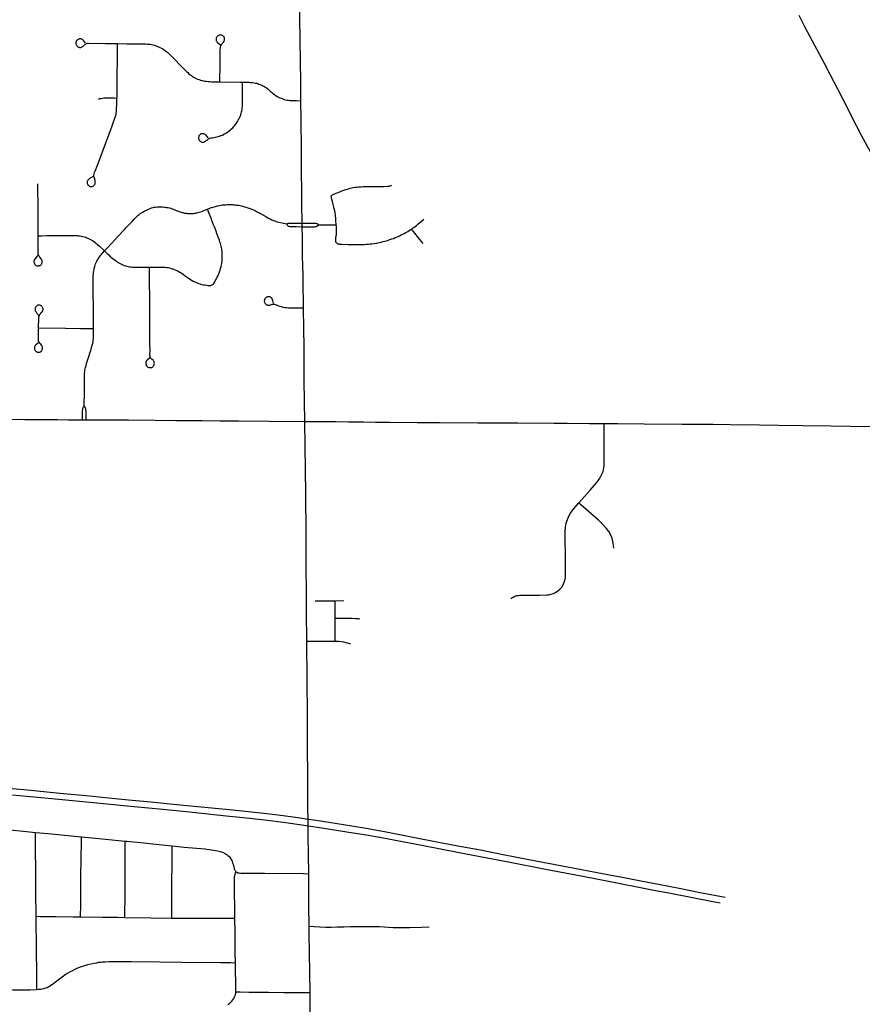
# Model space of a CAD drawing. Header units: feet. Extents: x 2113747 to 2516209, y 960708 to 1356798.
# Tile 57 of 92: x 2288757 to 2296181, y 1184896 to 1193575. Entities that reach past the tile are written whole.
import ezdxf

# ---------------------------------------------------------------- set-up
doc = ezdxf.new("R2010")
doc.units = ezdxf.units.FT
doc.header["$LTSCALE"] = 20
doc.header["$MEASUREMENT"] = 0
doc.layers.add('GM_X_City_Street', color=251, linetype='Continuous')
doc.layers.add('GM_X_Interstate_Route', color=1, linetype='Continuous')

msp = doc.modelspace()

# ---------------------------------------------------------------- linework, layer by layer
at = {"layer": 'GM_X_City_Street', "flags": 128}
for points in [[(2291235.7, 1192860.8), (2291233.2, 1193053.2), (2291232.6, 1193181.2), (2291229.6, 1193420.8), (2291227, 1193571.5), (2291225.3, 1193630.4), (2291224, 1193742), (2291221.5, 1193939), (2291218.7, 1194106.1), (2291216.8, 1194230.8), (2291216.4, 1194283.4), (2291215.8, 1194411.3), (2291215.4, 1194486.8), (2291215.3, 1194501.3)], [(2296255.1, 1192403.3), (2296174.7, 1192552.8), (2296086.9, 1192725.2), (2296053.1, 1192791.6), (2296012.2, 1192871.9), (2295965.5, 1192961.3), (2295897.1, 1193092.2), (2295847.1, 1193188.6), (2295743.4, 1193385), (2295676.1, 1193512.8), (2295624.2, 1193612)], [(2289337, 1193368), (2289320.5, 1193390.6), (2289316.5, 1193394.9), (2289313.1, 1193397.9), (2289308.7, 1193401), (2289305.4, 1193402.7), (2289301.8, 1193404), (2289298.1, 1193404.8), (2289294, 1193405.3), (2289290.6, 1193405.5), (2289286.2, 1193405.3), (2289281.4, 1193404.5), (2289277, 1193403.2), (2289273.1, 1193401.5), (2289269.3, 1193398.7), (2289265.3, 1193395.8), (2289262.3, 1193392.8), (2289259.2, 1193389.3), (2289256.2, 1193384.9), (2289254, 1193379.3), (2289253.1, 1193374.1), (2289252.7, 1193369.3), (2289252.7, 1193364.1), (2289253.7, 1193359.1), (2289254.9, 1193354.5), (2289257.1, 1193349.8), (2289260, 1193345.5), (2289263.1, 1193341.5), (2289266.6, 1193338.5), (2289271.2, 1193335.4), (2289275.7, 1193333.2), (2289279.6, 1193331.9), (2289285.5, 1193330.6), (2289291.4, 1193330.2), (2289295.3, 1193330.7), (2289301.3, 1193331.9), (2289307.5, 1193334.5), (2289312.2, 1193337.6), (2289316.6, 1193340.4), (2289322.6, 1193346.7), (2289328.7, 1193352.2), (2289333.1, 1193356.2), (2289337.7, 1193360), (2289342.6, 1193363.2), (2289347.4, 1193364.9), (2289354, 1193366.4), (2289363.2, 1193367.1), (2289510.6, 1193364.7), (2289619.8, 1193363.9)], [(2290520, 1193026.7), (2290520.8, 1193062.3), (2290522.9, 1193151.1), (2290523.9, 1193263.1), (2290525, 1193316.4), (2290525.3, 1193324.7), (2290526.2, 1193331.6), (2290527.4, 1193338.5), (2290528.8, 1193342.9), (2290530.9, 1193347.7), (2290534.5, 1193353.8), (2290538, 1193358.6), (2290542.7, 1193364.2), (2290552.9, 1193376.5), (2290558.1, 1193384.8), (2290560.1, 1193389.4), (2290561.7, 1193393.9), (2290562.7, 1193398.9), (2290562.9, 1193403.7), (2290562.3, 1193409.4), (2290561.4, 1193413.7), (2290560.1, 1193418.1), (2290557.7, 1193422.3), (2290554.9, 1193425.9), (2290551.5, 1193429.3), (2290547.1, 1193432.8), (2290543.6, 1193435), (2290538.9, 1193437.1), (2290533.7, 1193438.5), (2290528.9, 1193439.3), (2290523.9, 1193439.1), (2290519.3, 1193438.9), (2290514.2, 1193437.4), (2290509.8, 1193435.9), (2290503.7, 1193432.4), (2290499.4, 1193428.9), (2290496.3, 1193425.9), (2290493.7, 1193422.4), (2290491.1, 1193418.5), (2290489.3, 1193413.7), (2290488.5, 1193409.7), (2290487.5, 1193403.3), (2290487.6, 1193398.5), (2290488.5, 1193393.5), (2290489.8, 1193388.5), (2290492, 1193384.3), (2290494.5, 1193380.3), (2290498.4, 1193375.9), (2290502.8, 1193371.6), (2290527.1, 1193352.9)], [(2289614.7, 1192884.2), (2289615, 1192898.8), (2289616.6, 1192990.7), (2289617, 1193092.4), (2289619.1, 1193213.7), (2289619.7, 1193335.1), (2289619.8, 1193363.9)], [(2289619.8, 1193363.9), (2289700.5, 1193363.3), (2289775.9, 1193362.4), (2289832.5, 1193361.7), (2289864.4, 1193360.9), (2289880.2, 1193359.9), (2289893.5, 1193359.2), (2289906.3, 1193357.7), (2289919, 1193355.6), (2289931, 1193352.9), (2289944.2, 1193349.6), (2289956.6, 1193345.5), (2289968.4, 1193341.2), (2289981, 1193336), (2289992.2, 1193330.9), (2290005.7, 1193323.8), (2290017.7, 1193316.9), (2290029.6, 1193309.5), (2290041.9, 1193300.8), (2290052.6, 1193292.5), (2290062.2, 1193284.3), (2290073, 1193274.3), (2290085.6, 1193262.1), (2290097.3, 1193250.4), (2290197.1, 1193147.8), (2290218.6, 1193126.2), (2290229.2, 1193115.7), (2290237.9, 1193107.9), (2290248.8, 1193098.3), (2290260.5, 1193088.8), (2290270.5, 1193081.4), (2290278.3, 1193075.7), (2290288.7, 1193069.2), (2290300.4, 1193062.7), (2290311.5, 1193056.9), (2290324.3, 1193051.4), (2290338.2, 1193046.2), (2290351.7, 1193041.8), (2290365.6, 1193037.9), (2290384.3, 1193034), (2290401.2, 1193031.4), (2290417.5, 1193029.5), (2290431.6, 1193028.7), (2290447.7, 1193027.9), (2290467.2, 1193027.4), (2290494.1, 1193027), (2290520, 1193026.7)], [(2290418.6, 1192534.2), (2290410.8, 1192543.4), (2290405.7, 1192549), (2290399.6, 1192555.5), (2290393.9, 1192560.7), (2290388.7, 1192564.6), (2290384.4, 1192566.8), (2290379.7, 1192568.6), (2290374.8, 1192569.4), (2290369.9, 1192569.9), (2290365.3, 1192569.4), (2290360.1, 1192568.6), (2290355.3, 1192567.3), (2290351, 1192564.9), (2290346.6, 1192562.1), (2290343.3, 1192558.8), (2290339.3, 1192553.6), (2290337, 1192549.5), (2290335.1, 1192544.7), (2290334, 1192539.9), (2290333.1, 1192535), (2290333.1, 1192530.4), (2290333.5, 1192525.2), (2290334.9, 1192520.8), (2290337.4, 1192515.2), (2290340, 1192510.8), (2290343.5, 1192506.5), (2290347, 1192503.3), (2290351.3, 1192500.4), (2290355.5, 1192498.4), (2290361.8, 1192496.5), (2290367, 1192495.6), (2290372.2, 1192495.6), (2290378.3, 1192496.5), (2290384.3, 1192498.6), (2290390, 1192500.8), (2290396, 1192504.9), (2290401.3, 1192508.6), (2290406, 1192512.5), (2290413.9, 1192519.5), (2290421.9, 1192525.2), (2290426, 1192527.7), (2290430.8, 1192529.9), (2290436.5, 1192531.6), (2290443.3, 1192533.1), (2290454.3, 1192534.7), (2290466.9, 1192536.4), (2290480.8, 1192538.6), (2290493.4, 1192541.2), (2290504.7, 1192544), (2290516.4, 1192547.6), (2290530.3, 1192552.9), (2290542.9, 1192558.1), (2290556.6, 1192564.7), (2290568.9, 1192571.1), (2290579.5, 1192577.5), (2290591.9, 1192585.8), (2290603.7, 1192594.6), (2290613.7, 1192602.8), (2290623.7, 1192611.6), (2290635, 1192622.3), (2290644.6, 1192632.5), (2290651.5, 1192641), (2290659.1, 1192650.4), (2290668.4, 1192664), (2290677.5, 1192677.6), (2290683.1, 1192687.6), (2290688.8, 1192697.6), (2290694.5, 1192709.6), (2290699.5, 1192721.7), (2290704.5, 1192735.6), (2290708.8, 1192749.5), (2290712.3, 1192761.7), (2290714.7, 1192772), (2290716.3, 1192782.5), (2290718.1, 1192794.7), (2290719.7, 1192813.8), (2290720.6, 1192830.8), (2290721.6, 1192899.8), (2290721.2, 1192975.4), (2290721.1, 1192995.1), (2290720.8, 1193024.9)], [(2290520, 1193026.7), (2290701.3, 1193025.1), (2290720.8, 1193024.9)], [(2290720.8, 1193024.9), (2290745.5, 1193024.7), (2290765.5, 1193023.8), (2290779.4, 1193022.9), (2290790.7, 1193022.1), (2290807.7, 1193020.6), (2290823.7, 1193018.6), (2290835, 1193016.4), (2290845.8, 1193013.8), (2290855, 1193011.2), (2290865, 1193007.7), (2290876, 1193003.4), (2290888.9, 1192997.7), (2290898.8, 1192992.5), (2290908.4, 1192987.3), (2290917.1, 1192982.5), (2290923.6, 1192978.6), (2290930.5, 1192973.8), (2290940.1, 1192966.8), (2290948.3, 1192960.3), (2290958.3, 1192951.6), (2290967.9, 1192943), (2290976.1, 1192935.6), (2290985.2, 1192927.7), (2290994.8, 1192920.4), (2291005.6, 1192912.5), (2291015.6, 1192906), (2291026.9, 1192899.1), (2291038.2, 1192893), (2291049.6, 1192887.1), (2291062.9, 1192881.7), (2291076.4, 1192876.5), (2291087.7, 1192872.5), (2291100.7, 1192869.1), (2291114.2, 1192866.4), (2291126.2, 1192864.7), (2291139.8, 1192863.4), (2291153.3, 1192862.5), (2291173.2, 1192861.7), (2291194.9, 1192861.2), (2291235.7, 1192860.8)], [(2289405.5, 1192192.7), (2289382.9, 1192179.7), (2289373.8, 1192174), (2289366, 1192168.4), (2289360.8, 1192164.1), (2289356.4, 1192159.3), (2289353.9, 1192155.2), (2289352.1, 1192150.6), (2289351.1, 1192145.8), (2289350.7, 1192139.3), (2289351.2, 1192135), (2289352.5, 1192129.7), (2289354.2, 1192125), (2289356.4, 1192120.7), (2289358.2, 1192118), (2289360.3, 1192115.5), (2289363.8, 1192111.9), (2289368.1, 1192108.9), (2289372, 1192106.7), (2289376.8, 1192105.1), (2289382, 1192103.7), (2289386.5, 1192103.5), (2289391.1, 1192103.7), (2289396.2, 1192104.6), (2289400.7, 1192106.3), (2289405.1, 1192108.6), (2289408.5, 1192111), (2289412.7, 1192114.7), (2289415.5, 1192118.4), (2289418.5, 1192122.6), (2289421.1, 1192128.6), (2289422.4, 1192132.8), (2289423.2, 1192138.2), (2289423.3, 1192143.2), (2289422.4, 1192149.3), (2289421.2, 1192157.7), (2289415.1, 1192177.5), (2289412.9, 1192186.2), (2289411.5, 1192192.5), (2289411.2, 1192198.3), (2289411.6, 1192205.7), (2289413.7, 1192215), (2289417.7, 1192227.9), (2289422.1, 1192239.8), (2289441.7, 1192292), (2289465.3, 1192353.4), (2289507.7, 1192465.8), (2289557.7, 1192597.8), (2289596.8, 1192705.5), (2289602.9, 1192724.1), (2289606.4, 1192736.7), (2289608.6, 1192748.9), (2289610.1, 1192763.4), (2289610.7, 1192775.8), (2289611.6, 1192794), (2289613, 1192820.1), (2289614.7, 1192884.2)], [(2289451.5, 1192875.2), (2289463.9, 1192878.7), (2289473.9, 1192881.3), (2289486.7, 1192883.7), (2289497.8, 1192885.2), (2289510, 1192886), (2289525.6, 1192886.9), (2289543, 1192886.9), (2289562.5, 1192886.5), (2289588.8, 1192885.2), (2289614.7, 1192884.2)], [(2291246.3, 1191779.9), (2291244.7, 1191839.2), (2291244.2, 1191891.7), (2291243.6, 1191996.7), (2291242.8, 1192087.1), (2291241.6, 1192213.3), (2291240.1, 1192429.9), (2291237.5, 1192695.5), (2291235.7, 1192860.8)], [(2288920.3, 1191669.7), (2288920.1, 1191894), (2288917.1, 1192126.8)], [(2291505.8, 1192024), (2291508.8, 1192027.5), (2291512.7, 1192030.5), (2291518.4, 1192033.5), (2291531.8, 1192039.6), (2291555.7, 1192049.6), (2291578.7, 1192058.7), (2291596.1, 1192065.2), (2291613.5, 1192071.3), (2291629.5, 1192076.9), (2291645.6, 1192082.1), (2291661.7, 1192086.9), (2291669.9, 1192089.1), (2291682.1, 1192092.1), (2291694.7, 1192094.7), (2291714.2, 1192098.1), (2291729, 1192099.9), (2291741.2, 1192101.2), (2291751.5, 1192101.9), (2291767.2, 1192102.9), (2291784.3, 1192103.4), (2291897.1, 1192104.1), (2291924.4, 1192104.6), (2291945.4, 1192105.1), (2291966.5, 1192105.4), (2291994.5, 1192106.1), (2292002.6, 1192106.7), (2292010.8, 1192108.1), (2292017.4, 1192109.8), (2292023.4, 1192111.7), (2292032.5, 1192115.8)], [(2291546.7, 1191767.4), (2291543.9, 1191808.1), (2291542, 1191826.8), (2291540.3, 1191842), (2291538.6, 1191856.4), (2291536.4, 1191869.8), (2291532.9, 1191888.5), (2291529, 1191906.3), (2291525.1, 1191922), (2291519.1, 1191946.7), (2291512.6, 1191972.8), (2291505.1, 1192001.2), (2291503.5, 1192008), (2291502.6, 1192011.9), (2291502.6, 1192015.8), (2291503.5, 1192019.7), (2291505.8, 1192024)], [(2289505.2, 1191536.1), (2289515.9, 1191548.3), (2289571.5, 1191608.5), (2289620.4, 1191661.1), (2289684.7, 1191729.6), (2289698.6, 1191744.8), (2289712.9, 1191760.4), (2289730.4, 1191779), (2289747.3, 1191796.9), (2289765.5, 1191816), (2289775.4, 1191826.4), (2289783.3, 1191834.2), (2289791.1, 1191841.6), (2289801.1, 1191850.7), (2289809.8, 1191858.1), (2289818.8, 1191865.2), (2289829.8, 1191872.5), (2289841.1, 1191879.4), (2289853.7, 1191886.8), (2289865.8, 1191893.4), (2289879.8, 1191899.8), (2289892.3, 1191905), (2289908, 1191911.1), (2289919.7, 1191915), (2289931.9, 1191918.4), (2289943.6, 1191921), (2289955.3, 1191922.7), (2289967.2, 1191924.2), (2289980.1, 1191924.9), (2289992.9, 1191925.5), (2290004.4, 1191925.3), (2290018.7, 1191924.5), (2290029.1, 1191923.6), (2290040, 1191922.3), (2290051.7, 1191920.5), (2290064.7, 1191918.4), (2290077.3, 1191915.3), (2290088.2, 1191912.3), (2290100.4, 1191908.4), (2290112.1, 1191904), (2290124.9, 1191898.5), (2290142.5, 1191891), (2290155.5, 1191885.8), (2290168.5, 1191881), (2290179.4, 1191877.5), (2290189.4, 1191874.9), (2290201.5, 1191872.3), (2290209.8, 1191870.5), (2290218.5, 1191869.2), (2290227.1, 1191867.9), (2290237.2, 1191867), (2290246.2, 1191866.2), (2290256.7, 1191865.9), (2290267.1, 1191865.7), (2290276.7, 1191866.2), (2290287.5, 1191867), (2290297.5, 1191868.3), (2290308.3, 1191870.1), (2290317.9, 1191871.8), (2290327, 1191874), (2290339.2, 1191877.4), (2290353.1, 1191882.2), (2290367, 1191887.4), (2290379.6, 1191892.2), (2290394.4, 1191897.8), (2290411.7, 1191904.9)], [(2290411.7, 1191904.9), (2290431.3, 1191912.5), (2290446.9, 1191918.2), (2290462.3, 1191923.5), (2290482.5, 1191929.5), (2290499.9, 1191933.8), (2290516.8, 1191937.3), (2290530.3, 1191939.9), (2290542.5, 1191941.6), (2290553.8, 1191942.9), (2290563.7, 1191943.7), (2290573.7, 1191944.2), (2290585.9, 1191944.6), (2290599.8, 1191945.1), (2290612.4, 1191945), (2290621, 1191945), (2290631.5, 1191944.6), (2290641.9, 1191943.7), (2290655.4, 1191942.4), (2290668.2, 1191940.9), (2290684.7, 1191938.7), (2290699.4, 1191936.1), (2290711.6, 1191933.5), (2290724.2, 1191930.4), (2290739.2, 1191926.3), (2290753.7, 1191921.7), (2290768.5, 1191917), (2290785, 1191910.9), (2290801.9, 1191903.9), (2290816.7, 1191897.4), (2290834.8, 1191888.6), (2290851, 1191880.5), (2290873.1, 1191868.7), (2290900, 1191853.5), (2290926.1, 1191838.7), (2290944.2, 1191828.8), (2290963.9, 1191818.7), (2290979, 1191811.3), (2290991.2, 1191806.1), (2291004.1, 1191800.7), (2291017.2, 1191796.1), (2291029, 1191792.2), (2291042, 1191788.7), (2291055.2, 1191785.8), (2291068.5, 1191783.1), (2291082.5, 1191780.7), (2291109.9, 1191776.3)], [(2290447.7, 1191234.9), (2290453.4, 1191237.1), (2290458.1, 1191240.1), (2290462.5, 1191244.4), (2290466.6, 1191249.6), (2290476, 1191264), (2290484, 1191277.9), (2290490.7, 1191290.5), (2290498, 1191304.3), (2290505.1, 1191320), (2290511.3, 1191334.7), (2290517.2, 1191350.8), (2290522.5, 1191365.9), (2290527.7, 1191383), (2290531.6, 1191397.8), (2290534.7, 1191411.6), (2290537.5, 1191427.2), (2290539.9, 1191442.4), (2290541, 1191456.9), (2290542.1, 1191473.7), (2290542.2, 1191486.9), (2290542.1, 1191499.7), (2290541.1, 1191513.5), (2290539.9, 1191528.9), (2290538.6, 1191541.9), (2290536.9, 1191554.5), (2290534.7, 1191567.1), (2290533, 1191577.5), (2290530.4, 1191588.8), (2290526.9, 1191600.9), (2290522.2, 1191614.8), (2290516.5, 1191630.9), (2290507.4, 1191656.5), (2290495.3, 1191689.1), (2290487, 1191711.3), (2290478.8, 1191733.4), (2290472.7, 1191749.5), (2290466.2, 1191766.4), (2290454.5, 1191796.8), (2290444.1, 1191824.2), (2290433.2, 1191851.6), (2290421.5, 1191880.7), (2290411.7, 1191904.9)], [(2291109.9, 1191776.3), (2291116.4, 1191778.9), (2291121.6, 1191780.7), (2291127.2, 1191781.5), (2291132, 1191782), (2291139.3, 1191782), (2291181.5, 1191781), (2291206.3, 1191780.2), (2291246.3, 1191779.9)], [(2291109.9, 1191776.3), (2291114, 1191766.5), (2291117, 1191761.7), (2291120, 1191758.2), (2291123.9, 1191755.7), (2291129.6, 1191753.5), (2291136.5, 1191752.6), (2291160, 1191751.3), (2291194.6, 1191750.6), (2291246.7, 1191750.1)], [(2291246.3, 1191779.9), (2291288.9, 1191780.3), (2291335.5, 1191781), (2291356.5, 1191780.9), (2291365.7, 1191780.5), (2291372.2, 1191779.6), (2291377.4, 1191778.3), (2291381.7, 1191776.1), (2291385.2, 1191773.5), (2291392.3, 1191765.5)], [(2291246.7, 1191750.1), (2291246.4, 1191766.4), (2291246.3, 1191779.9)], [(2291246.7, 1191750.1), (2291291.2, 1191749.5), (2291326.8, 1191749.6), (2291358.9, 1191750.3), (2291366.7, 1191750.8), (2291371.9, 1191752), (2291376.3, 1191754.2), (2291381.9, 1191757.7), (2291392.3, 1191765.5)], [(2291257.3, 1191035.2), (2291256.9, 1191071.7), (2291256.5, 1191124.2), (2291255.4, 1191186.5), (2291254.9, 1191242.1), (2291254.7, 1191258.5), (2291254.7, 1191261.8), (2291253.7, 1191340.5), (2291252.7, 1191383.1), (2291250, 1191514.3), (2291247.8, 1191648.8), (2291246.7, 1191750.1)], [(2291392.3, 1191765.5), (2291451.4, 1191765.9), (2291511.8, 1191766.9), (2291546.7, 1191767.4)], [(2291548.9, 1191606.7), (2291545.8, 1191610.1), (2291543.9, 1191614.5), (2291542.4, 1191620.1), (2291541.5, 1191627.5), (2291541.7, 1191636.3), (2291542.6, 1191645.4), (2291543.9, 1191654.1), (2291546.1, 1191670.3), (2291547.4, 1191679.2), (2291548.2, 1191687.1), (2291548.7, 1191694.9), (2291548.7, 1191703.1), (2291549.1, 1191718.3), (2291548.8, 1191735.9), (2291547.8, 1191751.3), (2291546.7, 1191767.4)], [(2292208.9, 1191729.7), (2292219.2, 1191736.7), (2292229.7, 1191744.2), (2292241.8, 1191753.2), (2292253.1, 1191761.9), (2292264.8, 1191771), (2292283, 1191785.7), (2292319.4, 1191815.7)], [(2288917.7, 1191498.9), (2288898.2, 1191475.9), (2288892.5, 1191468), (2288887.4, 1191459.6), (2288884.7, 1191452.9), (2288883.4, 1191445.9), (2288883.2, 1191440.6), (2288883.8, 1191435.5), (2288884.8, 1191430.9), (2288886.4, 1191425.9), (2288889, 1191421.6), (2288892, 1191417.7), (2288895, 1191414.3), (2288899, 1191410.7), (2288903.3, 1191408.1), (2288908.5, 1191406), (2288914.2, 1191404.6), (2288918.7, 1191404.2), (2288923.3, 1191404.2), (2288928.1, 1191405.1), (2288932.9, 1191406.8), (2288937.5, 1191409), (2288941.6, 1191411.6), (2288945.5, 1191415), (2288948.9, 1191418.5), (2288951.6, 1191422.8), (2288953.7, 1191427.6), (2288954.9, 1191432.1), (2288955.9, 1191436.8), (2288956.2, 1191441.8), (2288955.9, 1191447.2), (2288954.6, 1191451.9), (2288952.4, 1191457.6), (2288949.4, 1191463.2), (2288945.9, 1191468), (2288935.7, 1191480.3), (2288930.8, 1191486.3), (2288928.1, 1191490.6), (2288926, 1191494.8), (2288923.8, 1191500.6), (2288922.1, 1191507.2), (2288921.2, 1191513.2), (2288920.6, 1191520.3), (2288919.4, 1191608.9), (2288920.3, 1191669.7)], [(2288920.3, 1191669.7), (2288952, 1191670.3), (2288997.9, 1191671.1), (2289119.7, 1191671.9), (2289216.9, 1191672.7), (2289234.8, 1191672.7), (2289253, 1191672.3), (2289266, 1191671.4), (2289278.2, 1191670.5), (2289289.2, 1191669.1), (2289301.2, 1191667.1), (2289314.5, 1191664), (2289327.2, 1191660.5), (2289339.3, 1191656.7), (2289349.8, 1191652.7), (2289362.8, 1191647.1), (2289375.4, 1191641), (2289386.3, 1191635.4), (2289397.6, 1191628.8), (2289408.2, 1191621.7), (2289419.7, 1191613.6), (2289428.8, 1191606.1), (2289443.2, 1191594), (2289460.5, 1191577.9), (2289505.2, 1191536.1)], [(2291548.9, 1191606.7), (2291553.7, 1191603.2), (2291559.1, 1191600.2), (2291565.6, 1191598), (2291573.4, 1191596.7), (2291581.6, 1191595.8), (2291599.4, 1191594.8), (2291651.7, 1191593.7), (2291769.8, 1191593.6), (2291791, 1191594), (2291810, 1191594.9), (2291829.6, 1191596.2), (2291846.1, 1191597.9), (2291863.5, 1191600.1), (2291879.1, 1191602.2), (2291903.4, 1191606.1), (2291923.4, 1191610), (2291941.2, 1191613.9), (2291959, 1191618.3), (2291973.8, 1191622.2), (2291989.5, 1191626.5), (2292005.1, 1191631.3), (2292019.4, 1191636), (2292035.9, 1191641.7), (2292051.1, 1191647.3), (2292066.3, 1191653.4), (2292078, 1191658.1), (2292092.4, 1191664.7), (2292105, 1191670.7), (2292119.3, 1191677.7), (2292132.8, 1191684.6), (2292143.7, 1191690.3), (2292160.5, 1191699.8), (2292176.2, 1191708.9), (2292189.2, 1191716.9), (2292200.5, 1191724.2), (2292208.9, 1191729.7)], [(2292311.8, 1191600.7), (2292283.6, 1191636.8), (2292226.2, 1191708.1), (2292208.9, 1191729.7)], [(2289408.8, 1190852.3), (2289408.5, 1190875.6), (2289407.7, 1190906), (2289407.8, 1190976.9), (2289407.3, 1191044.9), (2289406, 1191170.6), (2289405.7, 1191228.2), (2289405.7, 1191279.9), (2289405.7, 1191302.4), (2289405.7, 1191318.5), (2289406.6, 1191334.3), (2289407.9, 1191345.9), (2289409.6, 1191360), (2289412.3, 1191373.7), (2289414.8, 1191385.3), (2289418.8, 1191398.4), (2289422.1, 1191410.1), (2289426.6, 1191422.3), (2289431.4, 1191434.1), (2289436.6, 1191444.9), (2289441.5, 1191454.3), (2289448.3, 1191466.2), (2289455.1, 1191476.2), (2289463.1, 1191487.4), (2289470.6, 1191496.8), (2289505.2, 1191536.1)], [(2289505.2, 1191536.1), (2289527.6, 1191515.1), (2289542.1, 1191501.5), (2289553, 1191491.5), (2289566.9, 1191478.9), (2289579, 1191468.5), (2289592, 1191458.1), (2289606, 1191448.1), (2289619.4, 1191438.5), (2289631.5, 1191431.1), (2289642, 1191425.5), (2289655, 1191418.9), (2289667.1, 1191413.7), (2289678.9, 1191409.4), (2289691.7, 1191405.2), (2289702.7, 1191402), (2289713.6, 1191399.8), (2289724.9, 1191397.7), (2289737.6, 1191395.8), (2289750.5, 1191394.6), (2289764, 1191393.7), (2289780.9, 1191393.3), (2289802.2, 1191393.3), (2289859.6, 1191393.7), (2289899.7, 1191394)], [(2289904, 1190594.6), (2289880, 1190572.9), (2289877.5, 1190570.3), (2289874.9, 1190567.2), (2289872.7, 1190563.8), (2289871.2, 1190560.6), (2289868.9, 1190553.3), (2289868.4, 1190549.9), (2289868.3, 1190545.7), (2289869.1, 1190538.3), (2289870.5, 1190534.3), (2289871.3, 1190531.1), (2289873.1, 1190527.8), (2289874.8, 1190524.5), (2289877, 1190521.2), (2289879.7, 1190518.5), (2289882.7, 1190516), (2289886.1, 1190513.4), (2289889.6, 1190511.3), (2289893.9, 1190509.5), (2289898.7, 1190508.2), (2289903.4, 1190507.8), (2289909.1, 1190507.8), (2289915.7, 1190508.6), (2289921.3, 1190510.4), (2289926.1, 1190512.5), (2289930.4, 1190515.6), (2289934.2, 1190519.4), (2289938.7, 1190525.6), (2289941.7, 1190532.4), (2289943.5, 1190539.8), (2289943.9, 1190545.6), (2289943, 1190552.5), (2289941.7, 1190558.2), (2289938.7, 1190565.1), (2289936.1, 1190569), (2289932.2, 1190573.9), (2289925.7, 1190579.8), (2289919.9, 1190585.2), (2289913.9, 1190591.9), (2289910.5, 1190596.8), (2289908.3, 1190602), (2289906.6, 1190607.8), (2289905.7, 1190613.3), (2289905.3, 1190620.7), (2289905.3, 1190630.7), (2289905.9, 1190655.8), (2289905.2, 1190718.3), (2289904.5, 1190806.8), (2289904, 1190967.6), (2289903.3, 1191095.6), (2289900.8, 1191286), (2289900, 1191365.9), (2289899.7, 1191394)], [(2289899.7, 1191394), (2289988.1, 1191394.5), (2290012, 1191394), (2290026.3, 1191393.6), (2290039.7, 1191392.7), (2290052.5, 1191391.4), (2290065.8, 1191389.3), (2290077.9, 1191386.5), (2290092.7, 1191382.7), (2290105.3, 1191378.8), (2290119.6, 1191373.6), (2290133.1, 1191368.1), (2290143.9, 1191363.1), (2290154.8, 1191357.5), (2290166.9, 1191350.5), (2290178.7, 1191343.2), (2290187.8, 1191337.1), (2290200.4, 1191328.4), (2290214.3, 1191318.4), (2290231.6, 1191305.8), (2290246, 1191295.8), (2290258.1, 1191287.5), (2290270.5, 1191279.7), (2290285.5, 1191271), (2290296.8, 1191265.5), (2290308.1, 1191260.2), (2290322.4, 1191254), (2290334.1, 1191249.7), (2290346.4, 1191245.7), (2290360.6, 1191241.9), (2290374, 1191238.8), (2290388.8, 1191236.2), (2290405.3, 1191233.6), (2290416.2, 1191232.3), (2290422.7, 1191231.9), (2290428.8, 1191231.9), (2290434.4, 1191232.3), (2290440.5, 1191233.2), (2290447.7, 1191234.9)], [(2288923.3, 1190857.9), (2288926.3, 1190943), (2288927.2, 1190952.1), (2288928.5, 1190959.2), (2288930.7, 1190966), (2288932.7, 1190971.5), (2288935.9, 1190977.2), (2288939.6, 1190982.5), (2288945, 1190989.4), (2288950.3, 1190995.1), (2288953.7, 1190999.4), (2288957.2, 1191003.7), (2288960.7, 1191009.8), (2288962.2, 1191014.4), (2288963.3, 1191019.4), (2288963.3, 1191024.1), (2288962.4, 1191030.6), (2288961.1, 1191035), (2288959.1, 1191039.8), (2288956.8, 1191043.3), (2288953.3, 1191047.6), (2288949.9, 1191051.1), (2288945.9, 1191053.7), (2288941.2, 1191056.3), (2288936.7, 1191057.7), (2288931.6, 1191058.5), (2288926.9, 1191058.8), (2288922.1, 1191058.5), (2288917.3, 1191057.6), (2288912.1, 1191055.4), (2288907.7, 1191053.3), (2288904.2, 1191050.6), (2288901.2, 1191047.6), (2288898.1, 1191043.3), (2288895.7, 1191038.6), (2288893.8, 1191034.2), (2288892.9, 1191029.2), (2288892.5, 1191023.7), (2288892.9, 1191018.1), (2288893.9, 1191012.9), (2288895.1, 1191008.1), (2288898.1, 1191001.6), (2288901.2, 1190996.8), (2288904.6, 1190992), (2288908.5, 1190987.3), (2288912.9, 1190982.5), (2288915.9, 1190978.6), (2288919, 1190974.2), (2288921.1, 1190971.2), (2288923.3, 1190967.3), (2288926.4, 1190960.6)], [(2290992.5, 1191075.1), (2290987.2, 1191098.9), (2290986, 1191103.8), (2290984.7, 1191107.7), (2290983, 1191112.1), (2290980.8, 1191116), (2290978.7, 1191119), (2290976, 1191121.6), (2290973.3, 1191124.2), (2290970.4, 1191126.4), (2290967.1, 1191128.4), (2290962.1, 1191130.8), (2290957.8, 1191132), (2290952.8, 1191132.7), (2290949.1, 1191133.3), (2290945.2, 1191133.3), (2290941.7, 1191132.9), (2290937.8, 1191131.6), (2290933.9, 1191129.9), (2290930.9, 1191128.2), (2290927.8, 1191126), (2290924.7, 1191123.7), (2290922.2, 1191121.2), (2290919.7, 1191118), (2290917.8, 1191115.6), (2290916, 1191111.5), (2290914.8, 1191108.6), (2290913.6, 1191104.4), (2290913, 1191100.8), (2290912.6, 1191096.9), (2290912.6, 1191093), (2290913.1, 1191089.4), (2290913.9, 1191085.2), (2290915.1, 1191082.2), (2290917.4, 1191077.8), (2290920, 1191073.4), (2290922.9, 1191069.4), (2290926.1, 1191066.5), (2290928.8, 1191064.4), (2290933, 1191061.7), (2290937.8, 1191060), (2290942.1, 1191058.7), (2290947.3, 1191057.8), (2290953, 1191058.2), (2290960.9, 1191059.8), (2290969.5, 1191062.1), (2290976.9, 1191064.6), (2290982.1, 1191066.4), (2290987.3, 1191067.8), (2290992.5, 1191068.2), (2290997.2, 1191067.8), (2291003.4, 1191066.4), (2291009.9, 1191064.3), (2291016.4, 1191061.7), (2291026.8, 1191057.7), (2291037.2, 1191053.9), (2291048.7, 1191049.9), (2291062.4, 1191046), (2291079.3, 1191041.6), (2291093.2, 1191039.1), (2291108, 1191037.3), (2291127.1, 1191036), (2291148.4, 1191035.5), (2291217.9, 1191035.5), (2291257.3, 1191035.2)], [(2291268.8, 1190034.2), (2291265.2, 1190395.5), (2291263.5, 1190579.3), (2291262.5, 1190674.5), (2291259.7, 1190864.8), (2291257.5, 1191015.9), (2291257.3, 1191035.2)], [(2288924.9, 1190730.6), (2288904.1, 1190711.9), (2288897.9, 1190706.1), (2288894.5, 1190701.9), (2288892, 1190698.2), (2288889.3, 1190693.3), (2288888, 1190688.5), (2288887.6, 1190684.2), (2288887.6, 1190678.5), (2288888, 1190672.8), (2288888.9, 1190668.1), (2288890.4, 1190663.5), (2288892.8, 1190659.4), (2288895.8, 1190655.2), (2288899.3, 1190651.6), (2288903.1, 1190648.7), (2288907.5, 1190646.4), (2288911.9, 1190644.4), (2288917.5, 1190643.3), (2288922.3, 1190642.9), (2288927.1, 1190642.9), (2288931.8, 1190643.7), (2288936.6, 1190645.5), (2288941, 1190647.7), (2288944.9, 1190650.2), (2288948.8, 1190654.1), (2288952.2, 1190659), (2288954.4, 1190663.3), (2288956.3, 1190667.8), (2288957.5, 1190672.4), (2288958, 1190677.5), (2288957.9, 1190682.8), (2288957.5, 1190687.2), (2288956.2, 1190691.9), (2288954.2, 1190696.6), (2288952.3, 1190700.6), (2288949.3, 1190705.1), (2288942.3, 1190713.7), (2288935.8, 1190721.9), (2288931.1, 1190728.5), (2288928.4, 1190732.8), (2288926.3, 1190737), (2288924.5, 1190741.5), (2288923.3, 1190746.2), (2288922.8, 1190750.6), (2288922.3, 1190756), (2288923.3, 1190857.9)], [(2288923.3, 1190857.9), (2289162.1, 1190854.6), (2289292.8, 1190853.6), (2289408.8, 1190852.3)], [(2289326.8, 1190170.3), (2289326.9, 1190294.9), (2289327.6, 1190406.5), (2289328.5, 1190440), (2289329.5, 1190458.6), (2289330.6, 1190470.9), (2289332.3, 1190484.3), (2289334.6, 1190496.5), (2289337.4, 1190509.6), (2289341.9, 1190526), (2289347.1, 1190544.1), (2289355.9, 1190572.1), (2289366.7, 1190605.9), (2289376.3, 1190635.9), (2289383.7, 1190659.8), (2289391.1, 1190685), (2289396.8, 1190706.7), (2289400.7, 1190723.7), (2289403.7, 1190738.4), (2289405.5, 1190749.9), (2289406.8, 1190761.8), (2289407.9, 1190773.2), (2289408.9, 1190792.2), (2289408.9, 1190810.4), (2289409, 1190833), (2289408.8, 1190852.3)], [(2289311.8, 1190047.3), (2289311.2, 1190094.9), (2289311.1, 1190116.8), (2289311.6, 1190127.7), (2289312.7, 1190138.9), (2289314.6, 1190148.1), (2289315.9, 1190152.9), (2289317.7, 1190157.2), (2289320.3, 1190161.6), (2289322.9, 1190165.5), (2289326.8, 1190170.3)], [(2289342.1, 1190047.3), (2289342, 1190100), (2289341.7, 1190109.6), (2289341.8, 1190120.7), (2289341.4, 1190130.8), (2289340.6, 1190138.7), (2289339.2, 1190146), (2289337.4, 1190152.1), (2289333.5, 1190159.9), (2289326.8, 1190170.3)], [(2288544.6, 1190053.3), (2288801.8, 1190051.6), (2289089.1, 1190049.5), (2289188.2, 1190048.4), (2289311.8, 1190047.3)], [(2289311.8, 1190047.3), (2289342.1, 1190047.3)], [(2289342.1, 1190047.3), (2289483.8, 1190047.6), (2289716.6, 1190046.6), (2289949, 1190044.7), (2290132.6, 1190043), (2290366.1, 1190040.4), (2290523.7, 1190039.4), (2290687.9, 1190037.6), (2290954, 1190036), (2291268.8, 1190034.2)], [(2291268.8, 1190034.2), (2291340.8, 1190034.3), (2291539.4, 1190032.1), (2291654.4, 1190030.6), (2291786.8, 1190028.7), (2291892.3, 1190027.1), (2292017.7, 1190026.2), (2292258.4, 1190024.6), (2292455.7, 1190023.8), (2292793.9, 1190022.6), (2292972.1, 1190022), (2293145.5, 1190020.5), (2293464.1, 1190018.1), (2293581.8, 1190017.1), (2293776.4, 1190015.7), (2293908.4, 1190014.7)], [(2291287, 1188097.1), (2291284, 1188356.1), (2291284.3, 1188543), (2291282.3, 1188743), (2291281.8, 1189051.2), (2291278.4, 1189395.6), (2291272.2, 1189816.9), (2291268.8, 1190034.2)], [(2293683.5, 1189315.4), (2293710.2, 1189345.3), (2293784.2, 1189428.9), (2293821.8, 1189471.8), (2293852.5, 1189508.5), (2293869.3, 1189532.8), (2293884.6, 1189561.8), (2293896.8, 1189592.3), (2293901.7, 1189609.2), (2293904.7, 1189627.3), (2293906.3, 1189643.7), (2293907.7, 1189738.8), (2293908.4, 1190011.3), (2293908.4, 1190014.7)], [(2293908.4, 1190014.7), (2293939.6, 1190014.4), (2294028.7, 1190014.1), (2294258.2, 1190012.9), (2294595.6, 1190010.3), (2294866.2, 1190008.3), (2295016.6, 1190006.2), (2295275.6, 1190002.5), (2295443.8, 1190000.7), (2295656.3, 1189997.9), (2295903.3, 1189994.6), (2296073.3, 1189992.3), (2296378.9, 1189989.3), (2296538.2, 1189988.3), (2296727.4, 1189987.1), (2296881.3, 1189985.4), (2297062.5, 1189983.5), (2297156.9, 1189982.5), (2297557.3, 1189982.8)], [(2293083.6, 1188470.2), (2293093.7, 1188477.5), (2293102.2, 1188483.6), (2293111.1, 1188488.3), (2293119.8, 1188492.4), (2293138.5, 1188498.1), (2293151.7, 1188500.4), (2293164.4, 1188501.7), (2293190.7, 1188502.3), (2293226.7, 1188502.9), (2293338.4, 1188503.3), (2293400.7, 1188504.1), (2293415.6, 1188505.2), (2293429.6, 1188507.8), (2293448.8, 1188513.7), (2293473, 1188523.8), (2293495.4, 1188537.4), (2293515.5, 1188554.3), (2293532.6, 1188574.2), (2293545, 1188593.5), (2293555.7, 1188617.4), (2293562.8, 1188642.6), (2293565.1, 1188657.5), (2293566.8, 1188675.1), (2293567.1, 1188747.4), (2293565.7, 1188885.2), (2293564.5, 1188960.6), (2293564.1, 1189062.2), (2293567, 1189101.5), (2293569.7, 1189118.1), (2293573.5, 1189136.9), (2293582.8, 1189168.3), (2293595.4, 1189198.6), (2293609.6, 1189224.4), (2293624.3, 1189246.1), (2293651.2, 1189279.2), (2293683.5, 1189315.4)], [(2293991.4, 1188915.2), (2293985.1, 1188964), (2293980.3, 1188989.8), (2293973.7, 1189011.7), (2293963.2, 1189035.8), (2293947, 1189064.3), (2293927.9, 1189090.9), (2293903.9, 1189117.8), (2293856, 1189162.6), (2293742.4, 1189261.9), (2293698.8, 1189301.6), (2293683.5, 1189315.4)], [(2291362.1, 1188452.7), (2291474, 1188452.2), (2291535.4, 1188452.8)], [(2291535.4, 1188452.8), (2291605.8, 1188454.2), (2291609.2, 1188454.1)], [(2291537.2, 1188299.1), (2291535.5, 1188445.2), (2291535.4, 1188452.8)], [(2291536.8, 1188097.8), (2291536.9, 1188108), (2291537.5, 1188272.4), (2291537.2, 1188299.1)], [(2291537.2, 1188299.1), (2291541.1, 1188299.1), (2291687.4, 1188298.4), (2291715.5, 1188297.4), (2291739.2, 1188295.9), (2291752.9, 1188294.7)], [(2291287, 1188097.1), (2291311.8, 1188097.2), (2291454.3, 1188097.8), (2291536.8, 1188097.8)], [(2291303.5, 1186047.4), (2291300.1, 1186387.9), (2291299, 1186469.8), (2291298.2, 1186529.1), (2291297, 1186627.4), (2291295.7, 1186961.9), (2291293.6, 1187112.6), (2291294, 1187355.4), (2291293.7, 1187506.3), (2291291.4, 1187693.4), (2291289.9, 1187865.8), (2291288.2, 1187988.6), (2291287, 1188097.1)], [(2291536.8, 1188097.8), (2291549.6, 1188097.8), (2291570, 1188096.9), (2291591.2, 1188094.8), (2291611.8, 1188091.1), (2291630.8, 1188086.3), (2291654.1, 1188080.5), (2291671.2, 1188074.8)], [(2288451.8, 1186454.5), (2288548, 1186444.9), (2288789.8, 1186421.7), (2288896, 1186411.6)], [(2288896, 1186411.6), (2289008.6, 1186400.9), (2289211, 1186380.5), (2289301.8, 1186371.7)], [(2288902.6, 1185671.9), (2288900.8, 1185877.7), (2288899.2, 1186054.8), (2288897.2, 1186281), (2288896.4, 1186372.7), (2288896, 1186411.6)], [(2289294.1, 1185665.8), (2289294.5, 1185697.1), (2289295, 1185743.2), (2289296.3, 1185848.3), (2289296.8, 1186022.7), (2289298.2, 1186180.4), (2289301.1, 1186334.7), (2289301.8, 1186371.7)], [(2289301.8, 1186371.7), (2289485.4, 1186354), (2289687.9, 1186334.1)], [(2289684.2, 1185662), (2289684.4, 1185686), (2289685.7, 1185856), (2289687, 1186108.1), (2289687.7, 1186294.6), (2289687.9, 1186334.1)], [(2289687.9, 1186334.1), (2289700.6, 1186332.9), (2289850.8, 1186318), (2290040.1, 1186299), (2290099.6, 1186292.8)], [(2290097.4, 1185656.4), (2290097.5, 1185688.2), (2290097.6, 1185811.6), (2290097.8, 1186005.2), (2290099.4, 1186100.2), (2290099.3, 1186185.7), (2290099.6, 1186292.8)], [(2290099.6, 1186292.8), (2290206.5, 1186281.7), (2290389.4, 1186265.1), (2290483.6, 1186252.8), (2290499.5, 1186249.7), (2290512.2, 1186247.2), (2290525, 1186243.5), (2290533.8, 1186240.9), (2290543.5, 1186237.1), (2290551.7, 1186233.9), (2290560.3, 1186229.4), (2290568.6, 1186225), (2290576.5, 1186219.6), (2290584.4, 1186214.3), (2290591.1, 1186208.4), (2290598.7, 1186201.7), (2290604.8, 1186194.7), (2290611.2, 1186187.4), (2290616.3, 1186179.6), (2290621.6, 1186171.5), (2290625.2, 1186164), (2290629.8, 1186154.3), (2290633.8, 1186142.7), (2290638.3, 1186130), (2290648.5, 1186091.9), (2290651.3, 1186084.6), (2290653.6, 1186078.6), (2290656.4, 1186074.3), (2290659.6, 1186069.5), (2290662.3, 1186066.9)], [(2290653.7, 1185656.1), (2290652.9, 1185728.5), (2290650.7, 1185899), (2290649.5, 1186000.7), (2290650, 1186007.4), (2290650.6, 1186014.7), (2290651.1, 1186020.6), (2290652.9, 1186027.8), (2290653.8, 1186033.3), (2290656.1, 1186041), (2290662.3, 1186066.9)], [(2290662.3, 1186066.9), (2290664.8, 1186064.5), (2290670.8, 1186060.3), (2290680.6, 1186056), (2290690.8, 1186053.5), (2290704.5, 1186052), (2290780.4, 1186052.1), (2290914.9, 1186050.5), (2291259.3, 1186047.7), (2291303.5, 1186047.4)], [(2291307.1, 1185585.3), (2291304.9, 1185763.6), (2291303.7, 1185835.7), (2291303.5, 1186047.4)], [(2288902.6, 1185671.9), (2288937, 1185671.4), (2289074.9, 1185669.3), (2289227.4, 1185667), (2289294.1, 1185665.8)], [(2288908.9, 1185027.7), (2288908.8, 1185058.2), (2288908.6, 1185143.3), (2288905.2, 1185399), (2288902.9, 1185635), (2288902.6, 1185671.9)], [(2289294.1, 1185665.8), (2289485.9, 1185664.5), (2289620.4, 1185662.9), (2289684.2, 1185662)], [(2289684.2, 1185662), (2289912.5, 1185659), (2290097.4, 1185656.4)], [(2290097.4, 1185656.4), (2290253.8, 1185656.2), (2290480.2, 1185655.4), (2290611.7, 1185655.9), (2290653.7, 1185656.1)], [(2290657.6, 1185263), (2290656.7, 1185351.6), (2290655, 1185522), (2290653.7, 1185656.1)], [(2291307.1, 1185585.3), (2291348.8, 1185581.3), (2291400.5, 1185578.3), (2291453.5, 1185576.6), (2291500.4, 1185576.9), (2291556.1, 1185578.2), (2291612.8, 1185579.9), (2291672.1, 1185580.8), (2291891.9, 1185582.1), (2291926, 1185580.6), (2291967.4, 1185578.5), (2292002.8, 1185576.3), (2292048.9, 1185573.1), (2292089.2, 1185572.4), (2292129.8, 1185573.4), (2292191.4, 1185574.1), (2292293.9, 1185576.6), (2292366, 1185578.2)], [(2291315.5, 1185001.1), (2291313.6, 1185179.7), (2291307.7, 1185520.9), (2291307.1, 1185585.3)], [(2288908.9, 1185027.7), (2288923.8, 1185028.5), (2288933.7, 1185029.1), (2288945, 1185030.7), (2288956, 1185032.3), (2288970.5, 1185036), (2288977.7, 1185037.8), (2288988.4, 1185041.8), (2288998.7, 1185045.6), (2289009.1, 1185050.9), (2289018.7, 1185055.8), (2289031.3, 1185063.9), (2289046, 1185073.3), (2289085.6, 1185102), (2289142.6, 1185146.6), (2289156, 1185155.6), (2289167.3, 1185163.3), (2289185.9, 1185173.8), (2289204.7, 1185184.6), (2289224.5, 1185194.6), (2289246, 1185205.4), (2289265.1, 1185213.8), (2289285.3, 1185222.8), (2289303.1, 1185229.2), (2289322.7, 1185236.3), (2289340.3, 1185241.4), (2289357.6, 1185246.3), (2289383.1, 1185252.1), (2289415.6, 1185259.4), (2289436.2, 1185263), (2289454.6, 1185266.2), (2289470.9, 1185267.9), (2289487.5, 1185269.6), (2289512.4, 1185270.8), (2289543.6, 1185272.2), (2289622.5, 1185273.2), (2289740.7, 1185272.2), (2289993.5, 1185269.3), (2290190.3, 1185266.5), (2290525.2, 1185264.4), (2290613.7, 1185263.4), (2290657.6, 1185263)], [(2290662.5, 1185004.8), (2290661.9, 1185037), (2290657.9, 1185240.2), (2290657.6, 1185263)], [(2288588.6, 1185025.2), (2288698, 1185024.1), (2288812.9, 1185023.8), (2288848.9, 1185024.3), (2288908.9, 1185027.7)], [(2290591, 1184893.7), (2290599.7, 1184898.9), (2290607.8, 1184905), (2290614.9, 1184911.3), (2290621.6, 1184917.5), (2290627.7, 1184924.6), (2290635.4, 1184935.4), (2290643.1, 1184948.4), (2290648.1, 1184957.4), (2290653.2, 1184967.4), (2290655.9, 1184973.3), (2290658.3, 1184979.7), (2290659.7, 1184985), (2290661.3, 1184991.3), (2290662.2, 1184998), (2290662.5, 1185004.8)], [(2290662.5, 1185004.8), (2290700.6, 1185005.2), (2290777, 1185004.4), (2290888.3, 1185003.3), (2290950.6, 1185003.4), (2291085, 1185001.5), (2291212.8, 1184999.9), (2291278.5, 1185000.7), (2291315.5, 1185001.1)], [(2291317.8, 1184427.4), (2291316.7, 1184603), (2291316.7, 1184773.2), (2291315.5, 1185001.1)]]:
    msp.add_lwpolyline(points, dxfattribs=at)
at = {"layer": 'GM_X_Interstate_Route', "flags": 128}
for points in [[(2288662.4, 1186802.2), (2288854.4, 1186783.4), (2289111.2, 1186758.4), (2289372.5, 1186732.3), (2289514.5, 1186718.5), (2289715.5, 1186699.1), (2289881.7, 1186683), (2290201.3, 1186650.9), (2290356.1, 1186635.2), (2290635.2, 1186610.9), (2290881.6, 1186584.6), (2291035, 1186565.3), (2291207.6, 1186541.8), (2291298.2, 1186529.1), (2291370.2, 1186519), (2291537.1, 1186493.4), (2291684.1, 1186469.1), (2291826.8, 1186444.9), (2291985.9, 1186415.7), (2292447.4, 1186326), (2292649.2, 1186288), (2292817.4, 1186256.3), (2293017.2, 1186217.5), (2293242.8, 1186173.7), (2293583.6, 1186107.5), (2293953.6, 1186037.7), (2294098.8, 1186009.5), (2294244.7, 1185981.2), (2294386.5, 1185953.7), (2294568.6, 1185918.3), (2294752.5, 1185882.5), (2294972.6, 1185840.6)], [(2288695.4, 1186742.2), (2289039.6, 1186709.1), (2289438.2, 1186670.9), (2289765.6, 1186640.3), (2290019.2, 1186614.8), (2290252.7, 1186591.3), (2290440.1, 1186572.5), (2290576.6, 1186557.7), (2290726.8, 1186541.3), (2290917.6, 1186520.8), (2291103, 1186497.7), (2291244.1, 1186478.1), (2291299, 1186469.8), (2291418.9, 1186451.9), (2291694.1, 1186408.6), (2291812.1, 1186390), (2291945.3, 1186365), (2292314.4, 1186294.7), (2292630.7, 1186234.2), (2292986.2, 1186166.3), (2293063.4, 1186151.5), (2293390.7, 1186088.2), (2293658.8, 1186036.3), (2293914.5, 1185986.9), (2294330.7, 1185906), (2294505.5, 1185871.3), (2294850.8, 1185804.6), (2294928.4, 1185790.3)]]:
    msp.add_lwpolyline(points, dxfattribs=at)

doc.saveas('drawing.dxf')
